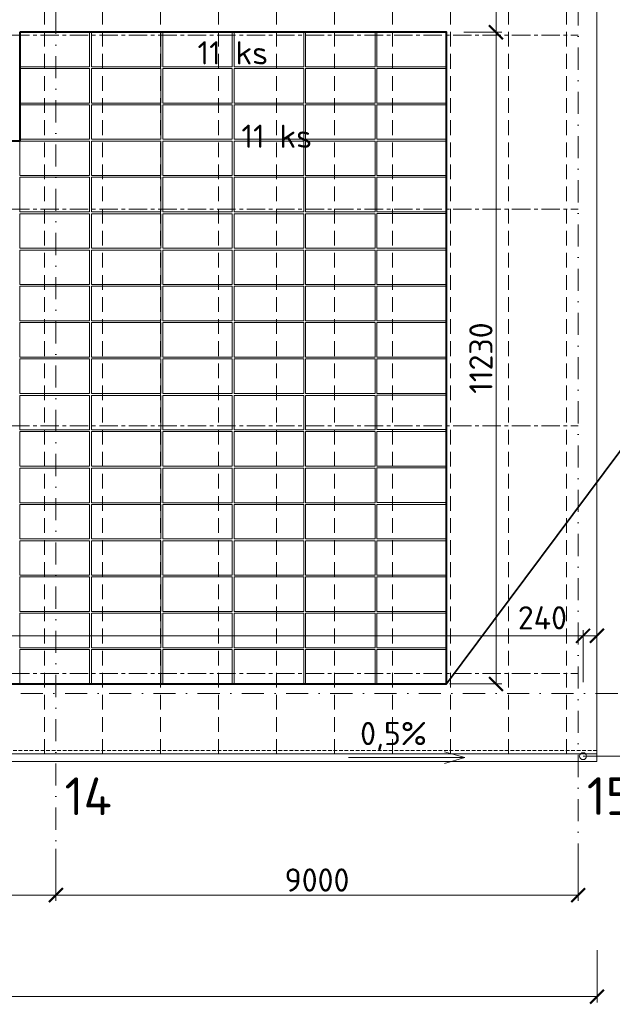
# Model space of a CAD drawing. Header units: millimetres. Extents: x 5450 to 1919026, y -34905 to 130825.
# Tile 104 of 154: x 196712 to 206927, y 24812 to 41786. Entities that reach past the tile are written whole.
import ezdxf
from ezdxf import colors
from ezdxf.entities.mleader import LeaderData, LeaderLine
from ezdxf.math import Vec2, Vec3

# ---------------------------------------------------------------- set-up
doc = ezdxf.new("R2010")
doc.units = ezdxf.units.MM
for name, pattern in [('CENTERX2', [101.6, 63.5, -12.7, 12.7, -12.7]), ('DASHDOT', [25.4, 12.7, -6.35, 0, -6.35]), ('DASHED', [19.05, 12.7, -6.35]), ('HIDDEN', [9.525, 6.35, -3.175]), ('ČÁRKOVANÁ', [19.05, 12.7, -6.35])]:
    doc.linetypes.add(name, pattern=pattern)
doc.layers.get('Defpoints').update_dxf_attribs({"color": 8})
for name, color, linetype, lineweight in [('____OK_NWT', 4, 'Continuous', 9), ('___FVE_návrh var.2', 6, 'Continuous', 5), ('A99_N_kce-pod', 7, 'DASHED', 20), ('A99_N_kce-pohl', 1, 'Continuous', 9), ('A99_N_koty-200', 5, 'Continuous', 5), ('A99_N_koty-vysk', 160, 'Continuous', 5), ('A99_N_txt-popis-200', 240, 'Continuous', 5), ('A99_N_txt-popis-50', 240, 'Continuous', 9), ('A99_N_znaceni 200', 5, 'Continuous', 5), ('A99_S_osy', 1, 'CENTERX2', 5)]:
    doc.layers.add(name, color=color, linetype=linetype, lineweight=lineweight)
doc.styles.add('A99_kota', font='isocpeur.ttf', dxfattribs={"height": 2})
doc.styles.add('A99_popis', font='isocpeur.ttf')
doc.styles.add('ad_popis 100', font='isocpeur.ttf', dxfattribs={"height": 200})
doc.dimstyles.new('A99_kota_200 new', dxfattribs={"dimscale": 200, "dimtxt": 2, "dimasz": 1.2, "dimexe": 0.5, "dimexo": 1.5, "dimgap": 0.3, "dimtad": 1, "dimdec": 0, "dimzin": 3, "dimdsep": 46, "dimtxsty": 'A99_kota', "dimblk": 'ARCHTICK', "dimcen": 2.5, "dimazin": 2, "dimtfac": 0.75, "dimtdec": 0, "dimtmove": 2, "dimatfit": 0, "dimfxl": 4, "dimfxlon": 1, "dimtolj": 1, "dimtzin": 0, "dimlwd": 5, "dimlwe": 5, "dimarcsym": 0})

# ---------------------------------------------------------------- blocks, each defined once
blk = doc.blocks.new('_ArchTick')
at = {"color": 0, "linetype": 'ByBlock', "const_width": 0.15}
blk.add_lwpolyline([(-0.5, -0.5), (0.5, 0.5)], dxfattribs=at)
blk = doc.blocks.new('*D1035')
at = {"layer": 'A99_N_koty-200', "color": 0, "linetype": 'Continuous', "lineweight": 5, "transparency": 16777216}
for p, q in [((197337, 27495), (197337, 26595)), ((206337, 27495), (206337, 26595)), ((206337, 26695), (197337, 26695))]:
    blk.add_line(p, q, dxfattribs=at)
at = {"layer": 'Defpoints', "color": 0, "linetype": 'Continuous', "lineweight": 18, "transparency": 16777216}
for p in [(197337, 29570), (206337, 29570), (197337, 26695)]:
    blk.add_point(p, dxfattribs=at)
at = {"layer": 'A99_N_koty-200', "color": 0, "linetype": 'Continuous', "lineweight": 5, "transparency": 16777216, "xscale": 240, "yscale": 240, "zscale": 240, "rotation": 180}
blk.add_blockref('_ArchTick', (197337, 26695), dxfattribs=at)
at = {"layer": 'A99_N_koty-200', "color": 0, "linetype": 'Continuous', "lineweight": 5, "transparency": 16777216, "xscale": 240, "yscale": 240, "zscale": 240}
blk.add_blockref('_ArchTick', (206337, 26695), dxfattribs=at)
at = {"layer": 'A99_N_koty-200', "color": 0, "linetype": 'Continuous', "transparency": 16777216, "insert": (201837, 26955), "char_height": 400, "attachment_point": 5, "style": 'A99_kota'}
blk.add_mtext('\\A1;9000', dxfattribs=at)
blk = doc.blocks.new('*D1037')
at = {"layer": 'A99_N_koty-200', "color": 0, "linetype": 'Continuous', "lineweight": 5, "transparency": 16777216}
for p, q in [((188337, 27495), (188337, 26595)), ((197337, 27495), (197337, 26595)), ((197337, 26695), (188337, 26695))]:
    blk.add_line(p, q, dxfattribs=at)
at = {"layer": 'Defpoints', "color": 0, "linetype": 'Continuous', "lineweight": 18, "transparency": 16777216}
for p in [(188337, 29570), (197337, 29570), (188337, 26695)]:
    blk.add_point(p, dxfattribs=at)
at = {"layer": 'A99_N_koty-200', "color": 0, "linetype": 'Continuous', "lineweight": 5, "transparency": 16777216, "xscale": 240, "yscale": 240, "zscale": 240, "rotation": 180}
blk.add_blockref('_ArchTick', (188337, 26695), dxfattribs=at)
at = {"layer": 'A99_N_koty-200', "color": 0, "linetype": 'Continuous', "lineweight": 5, "transparency": 16777216, "xscale": 240, "yscale": 240, "zscale": 240}
blk.add_blockref('_ArchTick', (197337, 26695), dxfattribs=at)
at = {"layer": 'A99_N_koty-200', "color": 0, "linetype": 'Continuous', "transparency": 16777216, "insert": (192837, 26955), "char_height": 400, "attachment_point": 5, "style": 'A99_kota'}
blk.add_mtext('\\A1;9000', dxfattribs=at)
blk = doc.blocks.new('*D1063')
at = {"layer": 'A99_N_koty-200', "color": 0, "linetype": 'Continuous', "lineweight": 5, "transparency": 16777216}
for p, q in [((67137, 25745), (67137, 24845)), ((206663, 25745), (206663, 24845)), ((206663, 24945), (67137, 24945))]:
    blk.add_line(p, q, dxfattribs=at)
at = {"layer": 'Defpoints', "color": 0, "linetype": 'Continuous', "lineweight": 18, "transparency": 16777216}
for p in [(67137, 28875), (206663, 28875), (67137, 24945)]:
    blk.add_point(p, dxfattribs=at)
at = {"layer": 'A99_N_koty-200', "color": 0, "linetype": 'Continuous', "lineweight": 5, "transparency": 16777216, "xscale": 240, "yscale": 240, "zscale": 240, "rotation": 180}
blk.add_blockref('_ArchTick', (67137, 24945), dxfattribs=at)
at = {"layer": 'A99_N_koty-200', "color": 0, "linetype": 'Continuous', "lineweight": 5, "transparency": 16777216, "xscale": 240, "yscale": 240, "zscale": 240}
blk.add_blockref('_ArchTick', (206663, 24945), dxfattribs=at)
at = {"layer": 'A99_N_koty-200', "color": 0, "linetype": 'Continuous', "transparency": 16777216, "insert": (136900, 25205), "char_height": 400, "attachment_point": 5, "style": 'A99_kota'}
blk.add_mtext('\\A1;139526', dxfattribs=at)
blk = doc.blocks.new('*D1133')
at = {"layer": 'A99_N_koty-200', "color": 0, "linetype": 'Continuous', "lineweight": 5, "transparency": 16777216}
for p, q in [((183282, 30365), (183282, 31265)), ((206422, 30365), (206422, 31265)), ((183282, 31165), (206422, 31165))]:
    blk.add_line(p, q, dxfattribs=at)
at = {"layer": 'Defpoints', "color": 0, "linetype": 'Continuous', "lineweight": 18, "transparency": 16777216}
for p in [(206422, 31165), (183282, 29090), (206422, 29090)]:
    blk.add_point(p, dxfattribs=at)
at = {"layer": 'A99_N_koty-200', "color": 0, "linetype": 'Continuous', "lineweight": 5, "transparency": 16777216, "xscale": 240, "yscale": 240, "zscale": 240, "rotation": 180}
blk.add_blockref('_ArchTick', (183282, 31165), dxfattribs=at)
at = {"layer": 'A99_N_koty-200', "color": 0, "linetype": 'Continuous', "lineweight": 5, "transparency": 16777216, "xscale": 240, "yscale": 240, "zscale": 240}
blk.add_blockref('_ArchTick', (206422, 31165), dxfattribs=at)
at = {"layer": 'A99_N_koty-200', "color": 0, "linetype": 'Continuous', "transparency": 16777216, "insert": (194852, 31425), "char_height": 400, "attachment_point": 5, "style": 'A99_kota'}
blk.add_mtext('\\A1;23140', dxfattribs=at)
blk = doc.blocks.new('*D1141')
at = {"layer": 'A99_N_koty-200', "color": 0, "linetype": 'Continuous', "lineweight": 5, "transparency": 16777216}
for p, q in [((206422, 30365), (206422, 31265)), ((206662, 30365), (206662, 31265)), ((206422, 31165), (206662, 31165))]:
    blk.add_line(p, q, dxfattribs=at)
at = {"layer": 'Defpoints', "color": 0, "linetype": 'Continuous', "lineweight": 18, "transparency": 16777216}
for p in [(206662, 31165), (206422, 29090), (206662, 29130)]:
    blk.add_point(p, dxfattribs=at)
at = {"layer": 'A99_N_koty-200', "color": 0, "linetype": 'Continuous', "lineweight": 5, "transparency": 16777216, "xscale": 240, "yscale": 240, "zscale": 240, "rotation": 180}
blk.add_blockref('_ArchTick', (206422, 31165), dxfattribs=at)
at = {"layer": 'A99_N_koty-200', "color": 0, "linetype": 'Continuous', "lineweight": 5, "transparency": 16777216, "xscale": 240, "yscale": 240, "zscale": 240}
blk.add_blockref('_ArchTick', (206662, 31165), dxfattribs=at)
at = {"layer": 'A99_N_koty-200', "color": 0, "linetype": 'Continuous', "transparency": 16777216, "insert": (205722, 31475), "char_height": 400, "attachment_point": 5, "style": 'A99_kota'}
blk.add_mtext('\\A1;240', dxfattribs=at)
blk = doc.blocks.new('*D1631')
at = {"layer": 'A99_N_koty-200', "color": 0, "linetype": 'Continuous', "lineweight": 5, "transparency": 16777216}
for p, q in [((204367, 41570), (205022, 41570)), ((204922, 41570), (204922, 30335)), ((204122, 30335), (205022, 30335))]:
    blk.add_line(p, q, dxfattribs=at)
at = {"layer": 'Defpoints', "color": 0, "linetype": 'Continuous', "lineweight": 18, "transparency": 16777216}
for p in [(204067, 41570), (203627, 30335), (204922, 30335)]:
    blk.add_point(p, dxfattribs=at)
at = {"layer": 'A99_N_koty-200', "color": 0, "linetype": 'Continuous', "lineweight": 5, "transparency": 16777216, "xscale": 240, "yscale": 240, "zscale": 240}
for p, rotation in [((204922, 41570), 90), ((204922, 30335), 270)]:
    blk.add_blockref('_ArchTick', p, dxfattribs=dict(at, rotation=rotation))
at = {"layer": 'A99_N_koty-200', "color": 0, "linetype": 'Continuous', "transparency": 16777216, "insert": (204662, 35953), "char_height": 400, "attachment_point": 5, "rotation": 90, "style": 'A99_kota'}
blk.add_mtext('\\A1;11230', dxfattribs=at)
blk = doc.blocks.new('*D1633')
at = {"layer": 'A99_N_koty-200', "color": 0, "linetype": 'Continuous', "lineweight": 5, "transparency": 16777216}
for p, q in [((204922, 42170), (204922, 42410)), ((204367, 42170), (205022, 42170)), ((204922, 42170), (204922, 41570)), ((204367, 41570), (205022, 41570)), ((204922, 41570), (204922, 41330))]:
    blk.add_line(p, q, dxfattribs=at)
at = {"layer": 'Defpoints', "color": 0, "linetype": 'Continuous', "lineweight": 18, "transparency": 16777216}
for p in [(204067, 42170), (204067, 41570), (204922, 41570)]:
    blk.add_point(p, dxfattribs=at)
at = {"layer": 'A99_N_koty-200', "color": 0, "linetype": 'Continuous', "lineweight": 5, "transparency": 16777216, "xscale": 240, "yscale": 240, "zscale": 240}
for p, rotation in [((204922, 42170), 270), ((204922, 41570), 90)]:
    blk.add_blockref('_ArchTick', p, dxfattribs=dict(at, rotation=rotation))
at = {"layer": 'A99_N_koty-200', "color": 0, "linetype": 'Continuous', "transparency": 16777216, "insert": (205180, 42610), "char_height": 400, "attachment_point": 5, "rotation": 90, "style": 'A99_kota'}
blk.add_mtext('\\A1;600', dxfattribs=at)

msp = doc.modelspace()

# ---------------------------------------------------------------- linework, layer by layer
at = {"layer": '____OK_NWT', "color": 7, "linetype": 'Continuous', "lineweight": 35, "ltscale": 0.5}
msp.add_line((204067.3, 30335), (208487.3, 36265), dxfattribs=at)
at = {"layer": '____OK_NWT', "color": 7, "linetype": 'Continuous', "lineweight": 40, "ltscale": 0.5}
msp.add_lwpolyline([(196717.3, 41570), (196717.3, 39695), (188107.3, 39695), (188107.3, 30335), (204067.3, 30335), (204067.3, 41570), (196717.3, 41570)], dxfattribs=at)
at = {"layer": '___FVE_návrh var.2', "linetype": 'CENTERX2', "lineweight": 15, "ltscale": 5}
for points in [[(182337.3, 41520), (206337.3, 41520)], [(182337.3, 38520), (206337.3, 38520)], [(182337.3, 34787.5), (206337.3, 34787.5)], [(182337.3, 30517.5), (206337.3, 30517.5)]]:
    msp.add_lwpolyline(points, dxfattribs=at)
at = {"layer": '___FVE_návrh var.2', "color": 4, "lineweight": 5, "ltscale": 2}
for points in [[(197917.3, 40975), (197917.3, 41570), (196717.3, 41570), (196717.3, 40975)], [(199147.3, 40975), (199147.3, 41570), (197947.3, 41570), (197947.3, 40975)], [(200377.3, 40975), (200377.3, 41570), (199177.3, 41570), (199177.3, 40975)], [(201607.3, 40975), (201607.3, 41570), (200407.3, 41570), (200407.3, 40975)], [(201637.3, 40975), (201637.3, 41570), (202837.3, 41570), (202837.3, 40975)], [(202867.3, 40975), (202867.3, 41570), (204067.3, 41570), (204067.3, 40975)], [(197917.3, 40350), (197917.3, 40945), (196717.3, 40945), (196717.3, 40350)], [(199147.3, 40350), (199147.3, 40945), (197947.3, 40945), (197947.3, 40350)], [(200377.3, 40350), (200377.3, 40945), (199177.3, 40945), (199177.3, 40350)], [(201607.3, 40350), (201607.3, 40945), (200407.3, 40945), (200407.3, 40350)], [(201637.3, 40350), (201637.3, 40945), (202837.3, 40945), (202837.3, 40350)], [(199147.3, 38475), (199147.3, 39070), (197947.3, 39070), (197947.3, 38475)], [(200377.3, 38475), (200377.3, 39070), (199177.3, 39070), (199177.3, 38475)], [(201607.3, 38475), (201607.3, 39070), (200407.3, 39070), (200407.3, 38475)], [(201637.3, 38475), (201637.3, 39070), (202837.3, 39070), (202837.3, 38475)], [(202867.3, 38475), (202867.3, 39070), (204067.3, 39070), (204067.3, 38475)], [(199147.3, 37845), (199147.3, 38440), (197947.3, 38440), (197947.3, 37845)], [(200377.3, 37845), (200377.3, 38440), (199177.3, 38440), (199177.3, 37845)], [(201607.3, 37845), (201607.3, 38440), (200407.3, 38440), (200407.3, 37845)], [(201637.3, 37845), (201637.3, 38440), (202837.3, 38440), (202837.3, 37845)], [(202867.3, 37850), (202867.3, 38445), (204067.3, 38445), (204067.3, 37850)]]:
    msp.add_lwpolyline(points, close=True, dxfattribs=at)
at = {"layer": '___FVE_návrh var.2', "color": 32, "lineweight": 5, "ltscale": 2, "true_color": 0xcd6928}
for points in [[(202867.3, 40350), (202867.3, 40945), (204067.3, 40945), (204067.3, 40350)], [(199147.3, 39725), (199147.3, 40320), (197947.3, 40320), (197947.3, 39725)], [(200377.3, 39725), (200377.3, 40320), (199177.3, 40320), (199177.3, 39725)], [(201607.3, 39725), (201607.3, 40320), (200407.3, 40320), (200407.3, 39725)], [(201637.3, 39725), (201637.3, 40320), (202837.3, 40320), (202837.3, 39725)], [(202867.3, 39725), (202867.3, 40320), (204067.3, 40320), (204067.3, 39725)], [(199147.3, 39100), (199147.3, 39695), (197947.3, 39695), (197947.3, 39100)], [(200377.3, 39100), (200377.3, 39695), (199177.3, 39695), (199177.3, 39100)], [(201607.3, 39100), (201607.3, 39695), (200407.3, 39695), (200407.3, 39100)], [(201637.3, 39100), (201637.3, 39695), (202837.3, 39695), (202837.3, 39100)], [(202867.3, 39100), (202867.3, 39695), (204067.3, 39695), (204067.3, 39100)], [(199147.3, 37220), (199147.3, 37815), (197947.3, 37815), (197947.3, 37220)], [(200377.3, 37220), (200377.3, 37815), (199177.3, 37815), (199177.3, 37220)], [(201607.3, 37220), (201607.3, 37815), (200407.3, 37815), (200407.3, 37220)], [(201637.3, 37220), (201637.3, 37815), (202837.3, 37815), (202837.3, 37220)], [(202867.3, 37220), (202867.3, 37815), (204067.3, 37815), (204067.3, 37220)], [(199147.3, 36595), (199147.3, 37190), (197947.3, 37190), (197947.3, 36595)], [(200377.3, 36595), (200377.3, 37190), (199177.3, 37190), (199177.3, 36595)], [(201607.3, 36595), (201607.3, 37190), (200407.3, 37190), (200407.3, 36595)], [(201637.3, 36595), (201637.3, 37190), (202837.3, 37190), (202837.3, 36595)], [(202867.3, 36595), (202867.3, 37190), (204067.3, 37190), (204067.3, 36595)]]:
    msp.add_lwpolyline(points, close=True, dxfattribs=at)
at = {"layer": '___FVE_návrh var.2', "color": 1, "lineweight": 5, "ltscale": 2}
for points in [[(197917.3, 39725), (197917.3, 40320), (196717.3, 40320), (196717.3, 39725)], [(197917.3, 39100), (197917.3, 39695), (196717.3, 39695), (196717.3, 39100)], [(197917.3, 38475), (197917.3, 39070), (196717.3, 39070), (196717.3, 38475)], [(197917.3, 37845), (197917.3, 38440), (196717.3, 38440), (196717.3, 37845)], [(197917.3, 37220), (197917.3, 37815), (196717.3, 37815), (196717.3, 37220)], [(197917.3, 36595), (197917.3, 37190), (196717.3, 37190), (196717.3, 36595)]]:
    msp.add_lwpolyline(points, close=True, dxfattribs=at)
at = {"layer": '___FVE_návrh var.2', "color": 5, "lineweight": 5, "ltscale": 2}
for points in [[(197917.3, 35970), (197917.3, 36565), (196717.3, 36565), (196717.3, 35970)], [(200377.3, 35970), (200377.3, 36565), (199177.3, 36565), (199177.3, 35970)], [(201637.3, 35970), (201637.3, 36565), (202837.3, 36565), (202837.3, 35970)], [(197917.3, 35345), (197917.3, 35940), (196717.3, 35940), (196717.3, 35345)], [(200377.3, 35345), (200377.3, 35940), (199177.3, 35940), (199177.3, 35345)], [(201637.3, 35345), (201637.3, 35940), (202837.3, 35940), (202837.3, 35345)], [(197917.3, 34715), (197917.3, 35310), (196717.3, 35310), (196717.3, 34715)], [(200377.3, 34715), (200377.3, 35310), (199177.3, 35310), (199177.3, 34715)], [(201637.3, 34715), (201637.3, 35310), (202837.3, 35310), (202837.3, 34715)], [(197917.3, 34685), (197917.3, 34090), (196717.3, 34090), (196717.3, 34685)], [(199177.3, 34685), (199177.3, 34090), (200377.3, 34090), (200377.3, 34685)], [(201637.3, 34685), (201637.3, 34090), (202837.3, 34090), (202837.3, 34685)], [(197917.3, 34055), (197917.3, 33460), (196717.3, 33460), (196717.3, 34055)], [(199177.3, 34055), (199177.3, 33460), (200377.3, 33460), (200377.3, 34055)], [(201637.3, 34055), (201637.3, 33460), (202837.3, 33460), (202837.3, 34055)], [(197917.3, 33430), (197917.3, 32835), (196717.3, 32835), (196717.3, 33430)], [(199177.3, 33430), (199177.3, 32835), (200377.3, 32835), (200377.3, 33430)], [(201637.3, 33430), (201637.3, 32835), (202837.3, 32835), (202837.3, 33430)], [(197917.3, 32805), (197917.3, 32210), (196717.3, 32210), (196717.3, 32805)], [(199177.3, 32805), (199177.3, 32210), (200377.3, 32210), (200377.3, 32805)], [(201637.3, 32805), (201637.3, 32210), (202837.3, 32210), (202837.3, 32805)], [(197917.3, 32180), (197917.3, 31585), (196717.3, 31585), (196717.3, 32180)], [(199177.3, 32180), (199177.3, 31585), (200377.3, 31585), (200377.3, 32180)], [(201637.3, 32180), (201637.3, 31585), (202837.3, 31585), (202837.3, 32180)], [(197917.3, 31555), (197917.3, 30960), (196717.3, 30960), (196717.3, 31555)], [(199177.3, 31555), (199177.3, 30960), (200377.3, 30960), (200377.3, 31555)], [(201637.3, 31555), (201637.3, 30960), (202837.3, 30960), (202837.3, 31555)], [(197917.3, 30930), (197917.3, 30335), (196717.3, 30335), (196717.3, 30930)], [(199177.3, 30930), (199177.3, 30335), (200377.3, 30335), (200377.3, 30930)], [(201637.3, 30930), (201637.3, 30335), (202837.3, 30335), (202837.3, 30930)]]:
    msp.add_lwpolyline(points, close=True, dxfattribs=at)
at = {"layer": '___FVE_návrh var.2', "color": 3, "lineweight": 5, "ltscale": 2}
for points in [[(199147.3, 35970), (199147.3, 36565), (197947.3, 36565), (197947.3, 35970)], [(201607.3, 35970), (201607.3, 36565), (200407.3, 36565), (200407.3, 35970)], [(202867.3, 35970), (202867.3, 36565), (204067.3, 36565), (204067.3, 35970)], [(199147.3, 35345), (199147.3, 35940), (197947.3, 35940), (197947.3, 35345)], [(201607.3, 35345), (201607.3, 35940), (200407.3, 35940), (200407.3, 35345)], [(202867.3, 35345), (202867.3, 35940), (204067.3, 35940), (204067.3, 35345)], [(199147.3, 34715), (199147.3, 35310), (197947.3, 35310), (197947.3, 34715)], [(201607.3, 34715), (201607.3, 35310), (200407.3, 35310), (200407.3, 34715)], [(202867.3, 34720), (202867.3, 35315), (204067.3, 35315), (204067.3, 34720)], [(199147.3, 34685), (199147.3, 34090), (197947.3, 34090), (197947.3, 34685)], [(200407.3, 34685), (200407.3, 34090), (201607.3, 34090), (201607.3, 34685)], [(202867.3, 34090), (202867.3, 34685), (204067.3, 34685), (204067.3, 34090)], [(199147.3, 34055), (199147.3, 33460), (197947.3, 33460), (197947.3, 34055)], [(200407.3, 34055), (200407.3, 33460), (201607.3, 33460), (201607.3, 34055)], [(204067.3, 34060), (204067.3, 33465), (202867.3, 33465), (202867.3, 34060)], [(199147.3, 33430), (199147.3, 32835), (197947.3, 32835), (197947.3, 33430)], [(200407.3, 33430), (200407.3, 32835), (201607.3, 32835), (201607.3, 33430)], [(204067.3, 33430), (204067.3, 32835), (202867.3, 32835), (202867.3, 33430)], [(199147.3, 32805), (199147.3, 32210), (197947.3, 32210), (197947.3, 32805)], [(200407.3, 32805), (200407.3, 32210), (201607.3, 32210), (201607.3, 32805)], [(204067.3, 32805), (204067.3, 32210), (202867.3, 32210), (202867.3, 32805)], [(199147.3, 32180), (199147.3, 31585), (197947.3, 31585), (197947.3, 32180)], [(200407.3, 32180), (200407.3, 31585), (201607.3, 31585), (201607.3, 32180)], [(204067.3, 32180), (204067.3, 31585), (202867.3, 31585), (202867.3, 32180)], [(199147.3, 31555), (199147.3, 30960), (197947.3, 30960), (197947.3, 31555)], [(200407.3, 31555), (200407.3, 30960), (201607.3, 30960), (201607.3, 31555)], [(204067.3, 31555), (204067.3, 30960), (202867.3, 30960), (202867.3, 31555)], [(199147.3, 30930), (199147.3, 30335), (197947.3, 30335), (197947.3, 30930)], [(200407.3, 30930), (200407.3, 30335), (201607.3, 30335), (201607.3, 30930)], [(204067.3, 30930), (204067.3, 30335), (202867.3, 30335), (202867.3, 30930)]]:
    msp.add_lwpolyline(points, close=True, dxfattribs=at)
at = {"layer": 'A99_N_kce-pod', "linetype": 'HIDDEN', "lineweight": 5, "ltscale": 10}
msp.add_lwpolyline([(206662.8, 29190), (67187.3, 29190)], dxfattribs=at)
at = {"layer": 'A99_N_kce-pohl', "linetype": 'Continuous', "ltscale": 25}
msp.add_lwpolyline([(74967.3, 54610), (67137.3, 54610), (67137.3, 29130), (206662.3, 29130), (206662.3, 56520)], dxfattribs=at)
at = {"layer": 'A99_N_kce-pohl', "color": 254, "linetype": 'ČÁRKOVANÁ', "lineweight": 5, "ltscale": 20, "true_color": 0xffd9cc}
for points in [[(197137.3, 29130), (197137.3, 29130), (197137.3, 54315)], [(198137.3, 29130), (198137.3, 29130), (198137.3, 54315)], [(199137.3, 29130), (199137.3, 29130), (199137.3, 54315)], [(200137.3, 29130), (200137.3, 29130), (200137.3, 54315)], [(201137.3, 29130), (201137.3, 29130), (201137.3, 54315)], [(202137.3, 29130), (202137.3, 29130), (202137.3, 54315)], [(203137.3, 29130), (203137.3, 29130), (203137.3, 54315)], [(204137.3, 29130), (204137.3, 29130), (204137.3, 54315)], [(205137.3, 29130), (205137.3, 29130), (205137.3, 54315)], [(206137.3, 29130), (206137.3, 29130), (206137.3, 54315)]]:
    msp.add_lwpolyline(points, dxfattribs=at)
at = {"layer": 'A99_N_kce-pohl', "linetype": 'Continuous'}
for points in [[(206662.3, 29130), (206662.3, 29000)], [(206662.3, 29000), (67137.3, 29000)]]:
    msp.add_lwpolyline(points, dxfattribs=at)
msp.add_circle((206422.3, 29090), 60, dxfattribs=at)
at = {"layer": 'A99_N_koty-vysk'}
for points in [[(204382.3, 29065), (202382.3, 29065)], [(204382.3, 29065), (204032.3, 29165)], [(204382.3, 29065), (204032.3, 28965)]]:
    msp.add_lwpolyline(points, dxfattribs=at)
at = {"layer": 'A99_N_znaceni 200', "lineweight": 5}
msp.add_lwpolyline([(207954.8, 28046.5), (207954.8, 29090), (206422.3, 29090)], dxfattribs=at)
at = {"layer": 'A99_S_osy', "linetype": 'DASHDOT', "lineweight": 5, "ltscale": 30}
for points in [[(206337.3, 130470), (206337.3, 27060)], [(197337.3, 27060), (197337.3, 59385)], [(220737.3, 30170), (65142.3, 30170)]]:
    msp.add_lwpolyline(points, dxfattribs=at)

# ---------------------------------------------------------------- texts
at = {"layer": 'A99_N_koty-vysk', "color": 4, "insert": (199777.3, 41415), "char_height": 400, "attachment_point": 1, "style": 'ad_popis 100'}
msp.add_mtext_dynamic_manual_height_columns('11 ks', width=1234.294, gutter_width=2000, heights=[769.4], dxfattribs=at)
at = {"layer": 'A99_N_koty-vysk', "color": 32, "true_color": 0xcd6928, "insert": (200534.8, 39977.5), "char_height": 400, "attachment_point": 1, "style": 'ad_popis 100'}
msp.add_mtext_dynamic_manual_height_columns('11 ks', width=1234.294, gutter_width=2000, heights=[769.4], dxfattribs=at)
at = {"layer": 'A99_N_koty-vysk', "insert": (203729.3, 29680), "char_height": 400, "attachment_point": 3, "style": 'ad_popis 100'}
msp.add_mtext_dynamic_manual_height_columns('0,5%', width=673.852, gutter_width=2000, heights=[0], dxfattribs=at)
at = {"layer": 'A99_N_txt-popis-200', "color": 1, "lineweight": 0, "char_height": 650, "attachment_point": 1, "style": 'ad_popis 100'}
for s, insert in [('14', (197487.3, 28723.5)), ('15', (206487.3, 28726.7))]:
    msp.add_mtext_dynamic_manual_height_columns(s, width=832.5, gutter_width=1000, heights=[0], dxfattribs=dict(at, insert=insert))

# ---------------------------------------------------------------- dimensions: what is measured, and where the dimension line sits
at = {"layer": 'A99_N_koty-200', "linetype": 'Continuous'}
dim = msp.add_linear_dim(base=(204922.3, 41570), p1=(204067.3, 42170), p2=(204067.3, 41570), angle=90, dimstyle='A99_kota_200 new', override={"dimscale": 0, "dimtix": 0, "dimtofl": 1, "dimtmove": 2, "dimatfit": 0}, dxfattribs=at)
dim.commit()
dim.dimension.update_dxf_attribs({"geometry": '*D1633', "text_midpoint": (205179.8, 42610), "dimtype": 160})
dim = msp.add_linear_dim(base=(204922.3, 30335), p1=(204067.3, 41570), p2=(203627.3, 30335), angle=90, text='11230', dimstyle='A99_kota_200 new', override={"dimscale": 0, "dimtix": 1, "dimtofl": 1, "dimtmove": 2, "dimatfit": 0}, dxfattribs=at)
dim.commit()
dim.dimension.update_dxf_attribs({"geometry": '*D1631', "text_midpoint": (204662.3, 35952.5)})
dim = msp.add_linear_dim(base=(206422.3, 31165), p1=(183282.3, 29090), p2=(206422.3, 29090), dimstyle='A99_kota_200 new', override={"dimscale": 0, "dimtix": 1, "dimtofl": 1, "dimtmove": 2, "dimatfit": 3}, dxfattribs=at)
dim.commit()
dim.dimension.update_dxf_attribs({"geometry": '*D1133', "text_midpoint": (194852.3, 31425)})
dim = msp.add_linear_dim(base=(206662.3, 31165), p1=(206422.3, 29090), p2=(206662.3, 29130), text='240', dimstyle='A99_kota_200 new', override={"dimscale": 0, "dimtix": 1, "dimtofl": 1, "dimtmove": 2, "dimatfit": 3}, dxfattribs=at)
dim.commit()
dim.dimension.update_dxf_attribs({"geometry": '*D1141', "text_midpoint": (205722.3, 31475), "dimtype": 160})
for base, p1, p2, picture, middle in [((188337.3, 26695), (197337.3, 29570), (188337.3, 29570), '*D1037', (192837.3, 26955)), ((197337.3, 26695), (206337.3, 29570), (197337.3, 29570), '*D1035', (201837.3, 26955)), ((67137.303, 24945.0023), (206662.8487, 28875.0023), (67137.303, 28875.0023), '*D1063', (136900.0758, 25205.0023))]:
    dim = msp.add_linear_dim(base=base, p1=p1, p2=p2, angle=180, dimstyle='A99_kota_200 new', override={"dimscale": 0, "dimtix": 1, "dimtofl": 1, "dimtmove": 1, "dimatfit": 1}, dxfattribs=at)
    dim.commit()
    dim.dimension.update_dxf_attribs({"geometry": picture, "text_midpoint": middle})

# ---------------------------------------------------------------- leaders
at = {"layer": 'A99_N_txt-popis-50', "lineweight": 9}
ml = msp.add_multileader_mtext('Standard', dxfattribs=at)
ml.set_content('\\A1;{\\fISOCPEUR|b1|i0|c238|p34;\\C256;ocelový nosník}', color=1, style='A99_popis')
ml.set_leader_properties(color=256, linetype='ByLayer', lineweight=-1)
ml.build(insert=Vec2(0, 0))
ml.multileader.update_dxf_attribs({"dogleg_length": 200, "arrow_head_size": 300, "scale": 200})
ctx = ml.context
ctx.base_point, ctx.scale, ctx.char_height, ctx.arrow_head_size, ctx.landing_gap_size, ctx.plane_origin = Vec3(89304.8, 40447.5), 200, 400, 300, 1000, Vec3(88752.3, 33869.2)
notes = []
notes.append((ctx, [(0, (1, 1, 0), (88504.8, 40447.5), (1, 0), 800, [(0, [(88507.3, 38520)], 0, [])])]))
ctx.mtext.insert, ctx.mtext.width, ctx.mtext.defined_height, ctx.mtext.flow_direction = Vec3(90304.8, 40705.7), 3664.376, 670, 5
ml = msp.add_multileader_mtext('Standard', dxfattribs=at)
ml.set_content('\\A1;{\\fISOCPEUR|b1|i0|c238|p34;\\C256;ocelový nosník}', color=1, style='A99_popis')
ml.set_leader_properties(color=256, linetype='ByLayer', lineweight=-1)
ml.build(insert=Vec2(0, 0))
ml.multileader.update_dxf_attribs({"dogleg_length": 200, "arrow_head_size": 300, "scale": 200})
ctx = ml.context
ctx.base_point, ctx.scale, ctx.char_height, ctx.arrow_head_size, ctx.landing_gap_size, ctx.plane_origin = Vec3(89304.8, 32445), 200, 400, 300, 1000, Vec3(88752.3, 25866.7)
notes.append((ctx, [(0, (1, 1, 0), (88504.8, 32445), (1, 0), 800, [(0, [(88507.3, 30517.5)], 0, [])])]))
ctx.mtext.insert, ctx.mtext.width, ctx.mtext.defined_height, ctx.mtext.flow_direction = Vec3(90304.8, 32703.2), 3664.376, 670, 5
for ctx, leaders in notes:
    for number, flags, end, landing, length, lines in leaders:
        leader = LeaderData()
        leader.index, (leader.has_last_leader_line, leader.has_dogleg_vector, leader.attachment_direction) = number, flags
        leader.last_leader_point, leader.dogleg_vector, leader.dogleg_length = Vec3(end), Vec3(landing), length
        for number, points, colour, breaks in lines:
            line = LeaderLine()
            line.index, line.vertices, line.color, line.breaks = number, Vec3.list(points), colors.encode_raw_color(colour), breaks
            leader.lines.append(line)
        ctx.leaders.append(leader)

doc.saveas('drawing.dxf')
